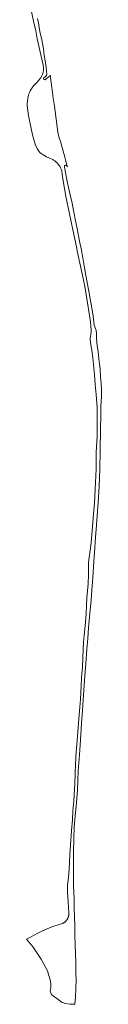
# Model space of a CAD drawing. Header units: metres. Extents: x 152610 to 160096, y 456114 to 462495.
# Tile 1 of 256: x 153178 to 153302, y 456114 to 457744. Entities that reach past the tile are written whole.
import ezdxf

# ---------------------------------------------------------------- set-up
doc = ezdxf.new("R2010")
doc.units = ezdxf.units.M
doc.header["$LTSCALE"] = 0.5
doc.layers.add('B-PV-GR-HEIDE-GV', color=251, linetype='CONTINUOUS', lineweight=13)

msp = doc.modelspace()

# ---------------------------------------------------------------- linework, layer by layer
at = {"layer": 'B-PV-GR-HEIDE-GV', "flags": 128}
msp.add_lwpolyline([(153184.964, 457762.35), (153189.671, 457741.362), (153193.217, 457725.256), (153195.751, 457712.062), (153203.476, 457678.824), (153205.627, 457668.829), (153206.097, 457665.401), (153206.108, 457662.6), (153206.115, 457660.6), (153206.006, 457659.171), (153205.585, 457657.054), (153205.049, 457655.223), (153204.456, 457653.306), (153203.52, 457651.188), (153201.077, 457647.263), (153195.643, 457640.642), (153189.664, 457634.275), (153187.246, 457631.265), (153185.597, 457628.859), (153184.178, 457626.196), (153182.874, 457623.247), (153181.911, 457621.071), (153181.261, 457618.983), (153180.556, 457616.437), (153180.053, 457613.262), (153179.412, 457608.859), (153179.196, 457605.314), (153179.298, 457600.942), (153179.538, 457598.056), (153180.184, 457593.172), (153181.327, 457585.374), (153183.254, 457574.292), (153188.076, 457553.161), (153192.534, 457537.916), (153194.38, 457533.036), (153195.418, 457530.81), (153197.057, 457528.044), (153198.465, 457526.02), (153200.158, 457523.969), (153202.05, 457522.432), (153205.288, 457520.129), (153211.187, 457517.007), (153218.516, 457513.576), (153221.379, 457512.244), (153222.897, 457511.349), (153224.845, 457510.027), (153226.622, 457508.648), (153227.812, 457507.566), (153228.601, 457506.74), (153230.538, 457504.689), (153231.875, 457502.689), (153232.88, 457501.37), (153234.337, 457498.852), (153235.462, 457496.46), (153236.167, 457493.747), (153237.16, 457488.169), (153238.136, 457480.297), (153243.807, 457448.569), (153249.24, 457422.341), (153254.483, 457395.976), (153260.85, 457367.682), (153262.626, 457358.513), (153268.554, 457330.979), (153270.908, 457320.179), (153274.054, 457305.092), (153276.701, 457288.765), (153283.932, 457243.661), (153284.896, 457229.723), (153284.745, 457226.374), (153284.241, 457222.696), (153283.626, 457219.617), (153283.335, 457217.301), (153283.402, 457213.816), (153283.851, 457210.115), (153285.107, 457201.869), (153285.522, 457200.101), (153286.189, 457196.428), (153287.649, 457184.289), (153290.365, 457156.608), (153291.787, 457140.058), (153293.302, 457123.569), (153295.155, 457101.61), (153294.752, 457054.506), (153293.693, 457036.38), (153293.451, 457028.102), (153293.531, 457021.132), (153293, 457000), (153291.686, 456966.624), (153290.749, 456943.322), (153289.284, 456932.007), (153285.089, 456877.902), (153280.775, 456845.184), (153280.428, 456825.354), (153279.92, 456809.799), (153278.082, 456786.704), (153277.363, 456775.204), (153276.45, 456759.403), (153274.856, 456740.558), (153273.388, 456724.414), (153272.472, 456713.215), (153271.848, 456701.606), (153270.444, 456672.053), (153269.022, 456655.007), (153268.675, 456640.459), (153267.568, 456618.994), (153266.27, 456605.913), (153264.716, 456586.265), (153261.604, 456550.247), (153259.775, 456524.665), (153258.875, 456506.698), (153258.507, 456500), (153258.301, 456494.499), (153257.761, 456479.407), (153256.033, 456450.76), (153254.866, 456433.964), (153253.845, 456419.347), (153252.366, 456401.487), (153250.823, 456377.144), (153249.86, 456361.678), (153249.356, 456349.19), (153248.635, 456337.444), (153247.341, 456323.835), (153245.724, 456310.861), (153245.551, 456304.75), (153245.538, 456298.587), (153246.907, 456283.986), (153248.098, 456264.071), (153248.099, 456263.824), (153248.089, 456263.291), (153248.063, 456262.758), (153248.021, 456262.225), (153247.963, 456261.695), (153247.889, 456261.166), (153247.8, 456260.64), (153247.694, 456260.117), (153247.573, 456259.597), (153247.437, 456259.081), (153247.285, 456258.57), (153247.118, 456258.063), (153246.936, 456257.561), (153246.739, 456257.065), (153246.527, 456256.576), (153246.3, 456256.093), (153246.059, 456255.616), (153245.804, 456255.148), (153245.535, 456254.687), (153245.253, 456254.234), (153244.956, 456253.79), (153244.647, 456253.355), (153244.325, 456252.93), (153243.99, 456252.514), (153243.643, 456252.109), (153243.284, 456251.714), (153242.913, 456251.33), (153242.531, 456250.958), (153242.138, 456250.597), (153241.734, 456250.248), (153241.32, 456249.911), (153240.896, 456249.587), (153240.462, 456249.276), (153240.02, 456248.978), (153239.569, 456248.693), (153239.109, 456248.422), (153238.641, 456248.165), (153238.166, 456247.922), (153237.684, 456247.694), (153233.869, 456246.181), (153220.137, 456241.79), (153204.292, 456235.525), (153196.668, 456231.438), (153184.545, 456224.666), (153178.143, 456221.335), (153188.808, 456208.449), (153202.015, 456188.476), (153212.968, 456169.148), (153217.639, 456151.995), (153218.404, 456146.317), (153218.283, 456141.968), (153217.277, 456135.324), (153217.961, 456132.505), (153219.491, 456129.808), (153222.028, 456127.754), (153230.202, 456121.633), (153236.967, 456116.801), (153242.846, 456114.788), (153250.416, 456113.661), (153254.121, 456113.661), (153257.83, 456113.726), (153258.874, 456125.329), (153259.47, 456140.049), (153259.907, 456154.662), (153259.688, 456163.905), (153259.457, 456183.242), (153258.536, 456210.809), (153258.209, 456228.552), (153257.971, 456244.124), (153257.968, 456244.648), (153257.636, 456257.458), (153257.123, 456273.385), (153256.761, 456288.311), (153255.985, 456309.876), (153255.699, 456329.425), (153255.573, 456349.029), (153255.677, 456365.871), (153256.225, 456388.028), (153257.058, 456407.213), (153258.32, 456425.603), (153259.915, 456441.924), (153262.139, 456467.811), (153263.094, 456484.553), (153263.633, 456500), (153265.555, 456526.771), (153267.159, 456551.784), (153268.857, 456578.922), (153270.483, 456600.166), (153271.493, 456617.903), (153273.426, 456641.326), (153274.6, 456658.161), (153276.239, 456677.282), (153277.901, 456701.5), (153279.654, 456719.294), (153280.769, 456737.297), (153281.659, 456748.344), (153283.016, 456761.412), (153284.853, 456782.817), (153286.029, 456799.546), (153287.064, 456813.089), (153288.249, 456828.173), (153288.716, 456838.952), (153290.759, 456861.526), (153292.358, 456887.389), (153293.399, 456899.924), (153295.126, 456922.23), (153296.798, 456944.696), (153298.497, 456971.568), (153299.159, 457000), (153299.577, 457010.322), (153300.09, 457020.139), (153300.111, 457031.916), (153300.099, 457043.007), (153300.238, 457054.251), (153300.193, 457064.712), (153300.545, 457073.119), (153300.936, 457081.525), (153301.174, 457092.332), (153301.237, 457103.576), (153301.438, 457111.886), (153301.885, 457120.312), (153301.874, 457131.288), (153301.333, 457141.822), (153300.561, 457152.735), (153299.695, 457165.705), (153298.907, 457173.74), (153297.885, 457182.479), (153296.343, 457194.358), (153295.161, 457203.895), (153293.75, 457216.003), (153293.699, 457222.444), (153293.873, 457224.523), (153293.416, 457229.359), (153293.2, 457230.12), (153292.792, 457231.145), (153291.998, 457232.721), (153290.815, 457235.322), (153290.126, 457238.023), (153288.214, 457253.233), (153285.878, 457266.706), (153283.28, 457281.892), (153281.218, 457294.319), (153278.456, 457308.589), (153276.15, 457320.614), (153273.376, 457336.332), (153271.096, 457349.863), (153268.363, 457365.334), (153266.421, 457374.732), (153264.12, 457386.014), (153261.698, 457398.267), (153259.1, 457411.033), (153256.34, 457425.093), (153253.402, 457439.895), (153249.577, 457456.005), (153245.263, 457476.17), (153242.247, 457491.124), (153240.581, 457500), (153240.664, 457501.449), (153240.985, 457502.149), (153241.494, 457502.709), (153242.412, 457503.007), (153242.727, 457503.025), (153243.042, 457503.044), (153243.536, 457502.893), (153243.981, 457502.571), (153244.795, 457501.958), (153245.61, 457500.192), (153243.784, 457507.071), (153242.419, 457512.076), (153241.205, 457516.525), (153237.839, 457528.244), (153234.032, 457542.039), (153231.582, 457549.914), (153229.71, 457557.756), (153224.014, 457600.924), (153222.136, 457614.273), (153219.957, 457631.624), (153218.475, 457643.627), (153217.918, 457647.899), (153217.426, 457651.674), (153214.523, 457649.499), (153209.32, 457645.106), (153208.746, 457644.639), (153207.706, 457644.708), (153206.74, 457645.124), (153205.963, 457645.888), (153205.84, 457646.85), (153205.951, 457647.39), (153208.708, 457649.453), (153211.195, 457651.514), (153211.727, 457652.442), (153210.978, 457659.445), (153209.702, 457669.718), (153207.387, 457684.834), (153205.953, 457695.644), (153203.099, 457710.718), (153200.255, 457724.521), (153197.794, 457738.635), (153196.004, 457745.745)], dxfattribs=at)

doc.saveas('drawing.dxf')
